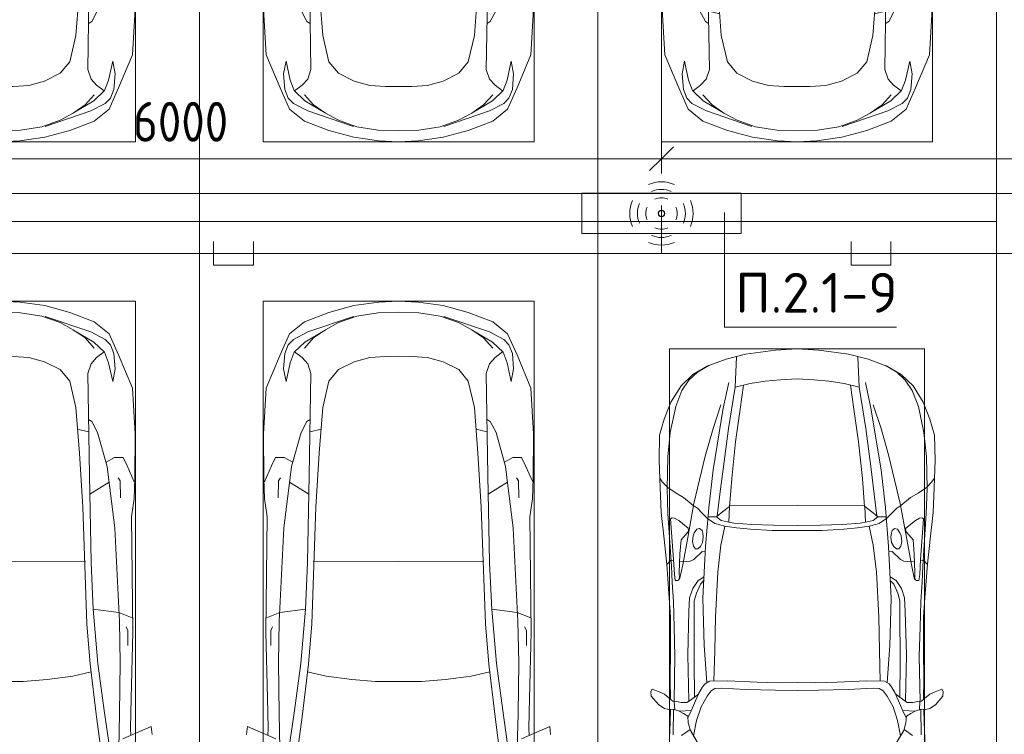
# Model space of a CAD drawing. Header units: millimetres. Extents: x -32229 to 170644, y -13689 to 125138.
# Tile 231 of 256: x 45008 to 51185, y 61132 to 65616. Entities that reach past the tile are written whole.
import ezdxf

# ---------------------------------------------------------------- set-up
doc = ezdxf.new("R2010")
doc.units = ezdxf.units.MM
for name, color, linetype, lineweight in [('A-ANNO-DIMS', 7, 'Continuous', 9), ('A-ANNO-DIMS-200', 7, 'Continuous', 9), ('A-ANNO-NOTE', 7, 'Continuous', 18), ('A-DETL-GENF', 7, 'Continuous', 18), ('A-DETL-THIN', 7, 'Continuous', 9), ('A-FLOR', 7, 'Continuous', 18), ('C-PRKG', 7, 'Continuous', 18), ('G-ANNO-TEXT', 7, 'Continuous', 9)]:
    doc.layers.add(name, color=color, linetype=linetype, lineweight=lineweight)
doc.layers.add('A-DETL', color=7, linetype='Continuous', lineweight=9, true_color=0x00a600)
doc.styles.add('GOST Common_6', font='GOST_Common.ttf', dxfattribs={"width": 0.9, "height": 250})
doc.styles.add('ISOCPEUR', font='isocpeur.ttf', dxfattribs={"height": 250})
doc.dimstyles.new('ГОСТ_2_5_мм2', dxfattribs={"dimscale": 304.8, "dimtxt": 251.428749, "dimasz": 0.492126, "dimexe": 0.492126, "dimexo": 0.656168, "dimgap": 0.098425, "dimtad": 1, "dimdec": 0, "dimdsep": 46, "dimtxsty": 'GOST Common_6', "dimblk1": 'OBLIQUE', "dimblk2": 'OBLIQUE', "dimsah": 1, "dimcen": 0.09, "dimazin": 2, "dimtfac": 1, "dimtdec": 4, "dimtix": 1, "dimtmove": 0, "dimatfit": 3, "dimfxl": 1, "dimtvp": 1, "dimtolj": 1, "dimtzin": 0, "dimarcsym": 2})

# ---------------------------------------------------------------- blocks, each defined once
blk = doc.blocks.new('АР_Машиноместо - 5300x2500_С-V11--01 ЭО')
at = {"layer": 'A-DETL-GENF', "color": 253, "lineweight": 13, "true_color": 0xaaaaaa}
for p, q in [((970.2, 4771.8), (812.7, 4729.4)), ((1126.4, 4794.1), (970.2, 4771.8)), ((1250, 4800), (1126.4, 4794.1)), ((1250, 4800), (1373.6, 4794.1)), ((1373.6, 4794.1), (1529.8, 4771.8)), ((1529.8, 4771.8), (1687.3, 4729.4)), ((812.7, 4729.4), (659.1, 4669.9)), ((680.7, 4606.5), (967, 4703.6)), ((988.2, 4706.7), (873.9, 4665.1)), ((1122.2, 4726.4), (988.2, 4706.7)), ((1250, 4731.7), (1122.2, 4726.4)), ((1250, 4731.7), (1377.8, 4726.4)), ((1377.8, 4726.4), (1511.8, 4706.7)), ((1511.8, 4706.7), (1626.1, 4665.1)), ((1819.3, 4606.5), (1533, 4703.6)), ((1687.3, 4729.4), (1840.9, 4669.9)), ((659.1, 4669.9), (565.9, 4595.1)), ((873.9, 4665.1), (791.3, 4619.7)), ((1626.1, 4665.1), (1708.7, 4619.7)), ((1840.9, 4669.9), (1934.1, 4595.1)), ((565.9, 4595.1), (507.1, 4462.6)), ((590.7, 4560.1), (680.7, 4606.5)), ((788.5, 4617.7), (661.8, 4543.1)), ((791.3, 4619.7), (717.1, 4568.9)), ((1708.7, 4619.7), (1782.9, 4568.9)), ((1711.5, 4617.7), (1838.2, 4543.1)), ((1909.3, 4560.1), (1819.3, 4606.5)), ((1934.1, 4595.1), (1992.9, 4462.6)), ((536.4, 4471.4), (557.5, 4525.7)), ((557.5, 4525.7), (590.7, 4560.1)), ((661.8, 4543.1), (594.6, 4479.3)), ((717.1, 4568.9), (659.6, 4505.3)), ((1782.9, 4568.9), (1840.4, 4505.3)), ((1838.2, 4543.1), (1905.4, 4479.3)), ((1942.5, 4525.7), (1909.3, 4560.1)), ((1963.6, 4471.4), (1942.5, 4525.7)), ((507.1, 4462.6), (419.6, 4254.2)), ((528.4, 4374.7), (536.4, 4471.4)), ((594.6, 4479.3), (569.5, 4413.1)), ((645, 4445.5), (597.3, 4481.4)), ((1069.6, 4447.3), (1167.1, 4453.2)), ((1167.1, 4453.2), (1250, 4453.9)), ((1332.9, 4453.2), (1250, 4453.9)), ((1430.4, 4447.3), (1332.9, 4453.2)), ((1855, 4445.5), (1902.7, 4481.4)), ((1905.4, 4479.3), (1930.5, 4413.1)), ((1971.6, 4374.7), (1963.6, 4471.4)), ((1992.9, 4462.6), (2080.4, 4254.2)), ((569.5, 4413.1), (543.7, 4295.1)), ((679.6, 4406.3), (645, 4445.5)), ((699.7, 4345.5), (679.6, 4406.3)), ((872.7, 4370.2), (970.5, 4419.3)), ((970.5, 4419.3), (1069.6, 4447.3)), ((1529.5, 4419.3), (1430.4, 4447.3)), ((1627.3, 4370.2), (1529.5, 4419.3)), ((1800.3, 4345.5), (1820.4, 4406.3)), ((1820.4, 4406.3), (1855, 4445.5)), ((1930.5, 4413.1), (1956.3, 4295.1)), ((543.7, 4295.1), (528.4, 4374.7)), ((689.3, 3705.5), (699.7, 4345.5)), ((812.5, 4298.9), (872.7, 4370.2)), ((1687.5, 4298.9), (1627.3, 4370.2)), ((1810.7, 3705.5), (1800.3, 4345.5)), ((1956.3, 4295.1), (1971.6, 4374.7)), ((774.4, 4132.9), (812.5, 4298.9)), ((1725.6, 4132.9), (1687.5, 4298.9)), ((419.6, 4254.2), (403.4, 3968)), ((2080.4, 4254.2), (2096.6, 3968)), ((752.2, 3845.6), (774.4, 4132.9)), ((1747.8, 3845.6), (1725.6, 4132.9)), ((638.7, 3975.4), (675.2, 4045.5)), ((675.2, 4045.5), (694.6, 4057.6)), ((1824.8, 4045.5), (1805.4, 4057.6)), ((1861.3, 3975.4), (1824.8, 4045.5)), ((403.4, 3968), (405.6, 3688.5)), ((578.7, 3762.9), (638.7, 3975.4)), ((1921.3, 3762.9), (1861.3, 3975.4)), ((2096.6, 3968), (2094.4, 3688.5)), ((731.2, 3507.6), (752.2, 3845.6)), ((1768.8, 3507.6), (1747.8, 3845.6)), ((453.1, 3766.3), (478.4, 3819.3)), ((478.4, 3819.3), (532.5, 3818.1)), ((532.5, 3818.1), (585.5, 3790.5)), ((1967.5, 3818.1), (1914.5, 3790.5)), ((2021.6, 3819.3), (1967.5, 3818.1)), ((2046.9, 3766.3), (2021.6, 3819.3)), ((408.2, 3667), (453.1, 3766.3)), ((530.9, 3374.8), (578.7, 3762.9)), ((1969.1, 3374.8), (1921.3, 3762.9)), ((2091.8, 3667), (2046.9, 3766.3)), ((405.6, 3688.5), (409.5, 3560)), ((495.5, 3566.1), (496.8, 3671.6)), ((496.8, 3671.6), (510.1, 3691.5)), ((687.1, 3588.8), (566.5, 3663.9)), ((678.7, 3159.5), (689.3, 3705.5)), ((1821.3, 3159.5), (1810.7, 3705.5)), ((1812.9, 3588.8), (1933.5, 3663.9)), ((2003.2, 3671.6), (1989.9, 3691.5)), ((2004.5, 3566.1), (2003.2, 3671.6)), ((2094.4, 3688.5), (2090.5, 3560)), ((409.5, 3560), (426.5, 3446.8)), ((2090.5, 3560), (2073.5, 3446.8)), ((704.9, 2775.5), (731.2, 3507.6)), ((1795.1, 2775.5), (1768.8, 3507.6)), ((426.5, 3446.8), (417.5, 2723)), ((2073.5, 3446.8), (2082.5, 2723)), ((501.4, 2789.7), (530.9, 3374.8)), ((1998.6, 2789.7), (1969.1, 3374.8)), ((665.6, 2864.6), (678.7, 3159.5)), ((1834.4, 2864.6), (1821.3, 3159.5)), ((505.1, 2846.9), (420.9, 2813.3)), ((665.8, 2867.4), (505.1, 2846.9)), ((636.6, 2526.5), (665.8, 2867.4)), ((1834.2, 2867.4), (1994.9, 2846.9)), ((1863.4, 2526.5), (1834.2, 2867.4)), ((1994.9, 2846.9), (2079.1, 2813.3)), ((495.7, 2532.3), (501.4, 2789.7)), ((2004.3, 2532.3), (1998.6, 2789.7)), ((417.5, 2723), (428.2, 2308.5)), ((447.8, 2733.7), (459.7, 2756.2)), ((447.8, 2638.7), (447.8, 2733.7)), ((684.2, 2522.3), (704.9, 2775.5)), ((1815.8, 2522.3), (1795.1, 2775.5)), ((2052.2, 2733.7), (2040.3, 2756.2)), ((2052.2, 2638.7), (2052.2, 2733.7)), ((2082.5, 2723), (2071.8, 2308.5)), ((500, 2210.1), (495.7, 2532.3)), ((636.6, 2526.5), (597, 2231)), ((644.6, 2191.8), (684.2, 2522.3)), ((1855.4, 2191.8), (1815.8, 2522.3)), ((1863.4, 2526.5), (1903, 2231)), ((2000, 2210.1), (2004.3, 2532.3)), ((428.2, 2308.5), (432.3, 2119.9)), ((2071.8, 2308.5), (2067.7, 2119.9)), ((597, 2231), (535, 1798.3)), ((1903, 2231), (1965, 1798.3)), ((505.9, 1996), (500, 2210.1)), ((595.8, 1824.8), (644.6, 2191.8)), ((1904.2, 1824.8), (1855.4, 2191.8)), ((1994.1, 1996), (2000, 2210.1)), ((296.8, 2079.9), (301.4, 2130.5)), ((301.4, 2130.5), (479.9, 2052.9)), ((432.3, 2119.9), (430.7, 2073.9)), ((2198.6, 2130.5), (2020.1, 2052.9)), ((2067.7, 2119.9), (2069.3, 2073.9)), ((2203.2, 2079.9), (2198.6, 2130.5))]:
    blk.add_line(p, q, dxfattribs=at)
at = {"layer": 'A-DETL-GENF', "color": 254, "lineweight": 13, "true_color": 0xd4d4d4}
for p, q in [((694.6, 3980.4), (765.1, 3996.8)), ((1805.4, 3980.4), (1734.9, 3996.8)), ((715.1, 3168.3), (1250, 3167.3)), ((1784.9, 3168.3), (1250, 3167.3)), ((677.9, 2473), (794.6, 2446)), ((1822.1, 2473), (1705.4, 2446)), ((794.6, 2446), (955.7, 2426.8)), ((955.7, 2426.8), (1105.5, 2413.7)), ((1105.5, 2413.7), (1250, 2412.9)), ((1394.5, 2413.7), (1250, 2412.9)), ((1544.3, 2426.8), (1394.5, 2413.7)), ((1705.4, 2446), (1544.3, 2426.8))]:
    blk.add_line(p, q, dxfattribs=at)
at = {"layer": 'C-PRKG', "color": 253, "lineweight": 13, "true_color": 0xaaaaaa}
for p, q in [((2500, 5300), (0, 5300)), ((0, 0), (0, 5300)), ((2500, 0), (2500, 5300)), ((400, 4800), (2100, 4800)), ((400, 500), (400, 4800)), ((2100, 500), (2100, 4800))]:
    blk.add_line(p, q, dxfattribs=at)
blk = doc.blocks.new('АР_Машиноместо - 5300x2500_С-V13--01 ЭО')
at = {"layer": 'A-DETL-GENF', "color": 253, "lineweight": 13, "true_color": 0xaaaaaa}
for p, q in [((689.3, -3705.5), (699.7, -4345.5)), ((1810.7, -3705.5), (1800.3, -4345.5)), ((752.2, -3845.6), (774.4, -4132.9)), ((1747.8, -3845.6), (1725.6, -4132.9)), ((419.6, -4254.2), (403.4, -3968)), ((638.7, -3975.4), (675.2, -4045.5)), ((1861.3, -3975.4), (1824.8, -4045.5)), ((2080.4, -4254.2), (2096.6, -3968)), ((675.2, -4045.5), (694.6, -4057.6)), ((1824.8, -4045.5), (1805.4, -4057.6)), ((774.4, -4132.9), (812.5, -4298.9)), ((1725.6, -4132.9), (1687.5, -4298.9)), ((507.1, -4462.6), (419.6, -4254.2)), ((1992.9, -4462.6), (2080.4, -4254.2)), ((543.7, -4295.1), (528.4, -4374.7)), ((569.5, -4413.1), (543.7, -4295.1)), ((812.5, -4298.9), (872.7, -4370.2)), ((1687.5, -4298.9), (1627.3, -4370.2)), ((1930.5, -4413.1), (1956.3, -4295.1)), ((1956.3, -4295.1), (1971.6, -4374.7)), ((528.4, -4374.7), (536.4, -4471.4)), ((699.7, -4345.5), (679.6, -4406.3)), ((872.7, -4370.2), (970.5, -4419.3)), ((1627.3, -4370.2), (1529.5, -4419.3)), ((1800.3, -4345.5), (1820.4, -4406.3)), ((1971.6, -4374.7), (1963.6, -4471.4)), ((594.6, -4479.3), (569.5, -4413.1)), ((645, -4445.5), (597.3, -4481.4)), ((679.6, -4406.3), (645, -4445.5)), ((970.5, -4419.3), (1069.6, -4447.3)), ((1069.6, -4447.3), (1167.1, -4453.2)), ((1430.4, -4447.3), (1332.9, -4453.2)), ((1529.5, -4419.3), (1430.4, -4447.3)), ((1820.4, -4406.3), (1855, -4445.5)), ((1855, -4445.5), (1902.7, -4481.4)), ((1905.4, -4479.3), (1930.5, -4413.1)), ((565.9, -4595.1), (507.1, -4462.6)), ((536.4, -4471.4), (557.5, -4525.7)), ((661.8, -4543.1), (594.6, -4479.3)), ((717.1, -4568.9), (659.6, -4505.3)), ((1167.1, -4453.2), (1250, -4453.9)), ((1332.9, -4453.2), (1250, -4453.9)), ((1782.9, -4568.9), (1840.4, -4505.3)), ((1838.2, -4543.1), (1905.4, -4479.3)), ((1934.1, -4595.1), (1992.9, -4462.6)), ((1963.6, -4471.4), (1942.5, -4525.7)), ((557.5, -4525.7), (590.7, -4560.1)), ((590.7, -4560.1), (680.7, -4606.5)), ((788.5, -4617.7), (661.8, -4543.1)), ((791.3, -4619.7), (717.1, -4568.9)), ((1708.7, -4619.7), (1782.9, -4568.9)), ((1711.5, -4617.7), (1838.2, -4543.1)), ((1909.3, -4560.1), (1819.3, -4606.5)), ((1942.5, -4525.7), (1909.3, -4560.1)), ((659.1, -4669.9), (565.9, -4595.1)), ((680.7, -4606.5), (967, -4703.6)), ((873.9, -4665.1), (791.3, -4619.7)), ((1819.3, -4606.5), (1533, -4703.6)), ((1626.1, -4665.1), (1708.7, -4619.7)), ((1840.9, -4669.9), (1934.1, -4595.1)), ((812.7, -4729.4), (659.1, -4669.9)), ((988.2, -4706.7), (873.9, -4665.1)), ((1511.8, -4706.7), (1626.1, -4665.1)), ((1687.3, -4729.4), (1840.9, -4669.9)), ((970.2, -4771.8), (812.7, -4729.4)), ((1122.2, -4726.4), (988.2, -4706.7)), ((1250, -4731.7), (1122.2, -4726.4)), ((1250, -4731.7), (1377.8, -4726.4)), ((1377.8, -4726.4), (1511.8, -4706.7)), ((1529.8, -4771.8), (1687.3, -4729.4)), ((1126.4, -4794.1), (970.2, -4771.8)), ((1250, -4800), (1126.4, -4794.1)), ((1250, -4800), (1373.6, -4794.1)), ((1373.6, -4794.1), (1529.8, -4771.8))]:
    blk.add_line(p, q, dxfattribs=at)
at = {"layer": 'C-PRKG', "color": 253, "lineweight": 13, "true_color": 0xaaaaaa}
for p, q in [((0, 0), (0, -5300)), ((2500, 0), (2500, -5300)), ((400, -500), (400, -4800)), ((2100, -500), (2100, -4800)), ((400, -4800), (2100, -4800)), ((2500, -5300), (0, -5300))]:
    blk.add_line(p, q, dxfattribs=at)
blk = doc.blocks.new('АР_Машиноместо - 4900x2400_М__5300х2500_-V14--01 ЭО')
at = {"layer": 'A-DETL-GENF', "color": 253, "lineweight": 13, "true_color": 0xaaaaaa}
for p, q in [((444.9, -1956.8), (453, -2159.1)), ((2055.1, -1956.8), (2047, -2159.1)), ((634.6, -2015), (580.7, -2105.7)), ((1865.4, -2015), (1919.3, -2105.7)), ((578.8, -2112.6), (525.5, -2074.6)), ((619.7, -2168.6), (600.3, -2072.7)), ((1880.3, -2168.6), (1899.7, -2072.7)), ((1921.2, -2112.6), (1974.5, -2074.6)), ((453, -2159.1), (455, -2238.9)), ((567.1, -2153.8), (564.3, -2195.4)), ((580.7, -2105.7), (567.1, -2153.8)), ((1919.3, -2105.7), (1932.9, -2153.8)), ((1932.9, -2153.8), (1935.7, -2195.4)), ((2047, -2159.1), (2045, -2238.9)), ((536.7, -2211.8), (505.1, -2230)), ((564.3, -2195.4), (536.7, -2211.8)), ((579.9, -2213.8), (564.9, -2186.5)), ((600.8, -2263), (579.9, -2213.8)), ((647.3, -2254.2), (619.7, -2168.6)), ((1852.7, -2254.2), (1880.3, -2168.6)), ((1899.2, -2263), (1920.1, -2213.8)), ((1920.1, -2213.8), (1935.1, -2186.5)), ((1935.7, -2195.4), (1963.3, -2211.8)), ((1963.3, -2211.8), (1994.9, -2230)), ((335.2, -2322.3), (381.7, -2266.4)), ((381.7, -2266.4), (417.4, -2243.4)), ((417.4, -2243.4), (445.1, -2238.7)), ((445.1, -2238.7), (481.8, -2239.5)), ((505.1, -2230), (467.5, -2239.2)), ((482, -2235.6), (479.1, -2288.7)), ((523.3, -2281.2), (493.6, -2288.6)), ((586.6, -2231.3), (510.1, -2227.1)), ((559, -2282.6), (523.3, -2281.2)), ((580.6, -2296), (559, -2282.6)), ((633.8, -2340.5), (600.8, -2263)), ((685.1, -2322.3), (647.3, -2254.2)), ((1814.9, -2322.3), (1852.7, -2254.2)), ((1866.2, -2340.5), (1899.2, -2263)), ((1913.4, -2231.3), (1989.9, -2227.1)), ((1919.4, -2296), (1941, -2282.6)), ((1941, -2282.6), (1976.7, -2281.2)), ((1976.7, -2281.2), (2006.4, -2288.6)), ((1994.9, -2230), (2032.5, -2239.2)), ((2018, -2235.6), (2020.9, -2288.7)), ((2054.9, -2238.7), (2018.2, -2239.5)), ((2082.6, -2243.4), (2054.9, -2238.7)), ((2118.3, -2266.4), (2082.6, -2243.4)), ((2164.8, -2322.3), (2118.3, -2266.4)), ((333.1, -2350.6), (335.2, -2322.3)), ((417.4, -2333.8), (384.4, -2347.9)), ((449.8, -2306.1), (417.4, -2333.8)), ((470, -2290), (449.8, -2306.1)), ((454.5, -2423.6), (456, -2301.1)), ((493.6, -2288.6), (470, -2290)), ((630.6, -2332.9), (580.6, -2296)), ((603.5, -2534.3), (606.1, -2314.9)), ((656.7, -2380.3), (633.8, -2340.5)), ((710, -2355.4), (685.1, -2322.3)), ((1790, -2355.4), (1814.9, -2322.3)), ((1843.3, -2380.3), (1866.2, -2340.5)), ((1869.4, -2332.9), (1919.4, -2296)), ((1896.5, -2534.3), (1893.9, -2314.9)), ((2006.4, -2288.6), (2030, -2290)), ((2030, -2290), (2050.2, -2306.1)), ((2045.5, -2423.6), (2044, -2301.1)), ((2050.2, -2306.1), (2082.6, -2333.8)), ((2082.6, -2333.8), (2115.6, -2347.9)), ((2166.9, -2350.6), (2164.8, -2322.3)), ((341.2, -2366.2), (333.1, -2350.6)), ((384.4, -2347.9), (341.2, -2366.2)), ((672.8, -2399.7), (656.7, -2380.3)), ((684.8, -2406.5), (667.8, -2638.3)), ((700.6, -2415.4), (672.8, -2399.7)), ((734.3, -2368.8), (710, -2355.4)), ((772.7, -2371.5), (734.3, -2368.8)), ((929.1, -2364.1), (772.7, -2371.5)), ((1115.2, -2358.7), (929.1, -2364.1)), ((1132.7, -2404.6), (999.2, -2409.3)), ((1250, -2357.8), (1115.2, -2358.7)), ((1250, -2406.6), (1132.7, -2404.6)), ((1250, -2357.8), (1384.8, -2358.7)), ((1250, -2406.6), (1367.3, -2404.6)), ((1367.3, -2404.6), (1500.8, -2409.3)), ((1384.8, -2358.7), (1570.9, -2364.1)), ((1570.9, -2364.1), (1727.3, -2371.5)), ((1727.3, -2371.5), (1765.7, -2368.8)), ((1765.7, -2368.8), (1790, -2355.4)), ((1799.4, -2415.4), (1827.2, -2399.7)), ((1815.2, -2406.5), (1832.2, -2638.3)), ((1827.2, -2399.7), (1843.3, -2380.3)), ((2115.6, -2347.9), (2158.8, -2366.2)), ((2158.8, -2366.2), (2166.9, -2350.6)), ((456.8, -2613.6), (454.5, -2423.6)), ((813.8, -2416.7), (700.6, -2415.4)), ((999.2, -2409.3), (813.8, -2416.7)), ((1500.8, -2409.3), (1686.2, -2416.7)), ((1686.2, -2416.7), (1799.4, -2415.4)), ((2043.2, -2613.6), (2045.5, -2423.6)), ((604.4, -2850.8), (603.5, -2534.3)), ((1895.6, -2850.8), (1896.5, -2534.3)), ((456.1, -2818.3), (456.8, -2613.6)), ((667.8, -2638.3), (659.3, -2936)), ((1832.2, -2638.3), (1840.7, -2936)), ((2043.9, -2818.3), (2043.2, -2613.6)), ((446, -2964.8), (456.1, -2818.3)), ((2054, -2964.8), (2043.9, -2818.3)), ((604.4, -2919.4), (604.4, -2850.8)), ((1895.6, -2919.4), (1895.6, -2850.8)), ((432.8, -3149.3), (446, -2964.8)), ((618.7, -2966.7), (604.4, -2919.4)), ((659.3, -2936), (676.4, -3260.1)), ((1840.7, -2936), (1823.6, -3260.1)), ((1881.3, -2966.7), (1895.6, -2919.4)), ((2067.2, -3149.3), (2054, -2964.8)), ((643.6, -3024.6), (618.7, -2966.7)), ((665.1, -3046.1), (643.6, -3024.6)), ((1834.9, -3046.1), (1856.4, -3024.6)), ((1856.4, -3024.6), (1881.3, -2966.7)), ((480.8, -3085), (474.8, -3179.9)), ((485.6, -3046.1), (480.8, -3085)), ((504.5, -3046.6), (485.6, -3046.1)), ((512.2, -3061.4), (504.5, -3046.6)), ((510.9, -3094.6), (512.2, -3061.4)), ((1987.8, -3061.4), (1995.5, -3046.6)), ((1989.1, -3094.6), (1987.8, -3061.4)), ((1995.5, -3046.6), (2014.4, -3046.1)), ((2014.4, -3046.1), (2019.2, -3085)), ((2019.2, -3085), (2025.2, -3179.9)), ((415.7, -3305.9), (432.8, -3149.3)), ((456.9, -3174.2), (432.9, -3148.3)), ((515.3, -3213.7), (510.9, -3094.6)), ((1984.7, -3213.7), (1989.1, -3094.6)), ((2043.1, -3174.2), (2067.1, -3148.3)), ((2084.3, -3305.9), (2067.1, -3148.3)), ((475.2, -3173.5), (456.9, -3174.2)), ((474.8, -3179.9), (462.2, -3347.3)), ((558.4, -3165.4), (513.6, -3168)), ((579.5, -3167.7), (558.4, -3165.4)), ((601.7, -3179.4), (579.5, -3167.7)), ((654.5, -3228.1), (601.7, -3179.4)), ((1845.5, -3228.1), (1898.3, -3179.4)), ((1898.3, -3179.4), (1920.5, -3167.7)), ((1920.5, -3167.7), (1941.6, -3165.4)), ((1941.6, -3165.4), (1986.4, -3168)), ((2024.8, -3173.5), (2043.1, -3174.2)), ((2025.2, -3179.9), (2037.8, -3347.3)), ((522.2, -3303.2), (515.3, -3213.7)), ((599.8, -3262.3), (593.6, -3292.5)), ((612.1, -3245.7), (599.8, -3262.3)), ((626.8, -3246.1), (612.1, -3245.7)), ((643.2, -3259.9), (626.8, -3246.1)), ((657.2, -3286.3), (643.2, -3259.9)), ((674.6, -3227.6), (654.5, -3228.1)), ((676.4, -3260.1), (695.7, -3502.8)), ((1823.6, -3260.1), (1804.3, -3502.8)), ((1825.4, -3227.6), (1845.5, -3228.1)), ((1842.8, -3286.3), (1856.8, -3259.9)), ((1856.8, -3259.9), (1873.2, -3246.1)), ((1873.2, -3246.1), (1887.9, -3245.7)), ((1887.9, -3245.7), (1900.2, -3262.3)), ((1900.2, -3262.3), (1906.4, -3292.5)), ((1977.8, -3303.2), (1984.7, -3213.7)), ((397.1, -3474.2), (415.7, -3305.9)), ((564.6, -3349.7), (522.2, -3303.2)), ((593.6, -3292.5), (597.1, -3327.4)), ((597.1, -3327.4), (605.2, -3346.8)), ((661.1, -3321.2), (657.2, -3286.3)), ((658.7, -3344.5), (661.1, -3321.2)), ((1838.9, -3321.2), (1842.8, -3286.3)), ((1841.3, -3344.5), (1838.9, -3321.2)), ((1902.9, -3327.4), (1894.8, -3346.8)), ((1906.4, -3292.5), (1902.9, -3327.4)), ((1935.4, -3349.7), (1977.8, -3303.2)), ((2102.9, -3474.2), (2084.3, -3305.9)), ((462.2, -3347.3), (456.6, -3434.5)), ((508, -3422.8), (566.8, -3375.1)), ((569.7, -3360.7), (564.6, -3349.7)), ((566.8, -3375.1), (569.7, -3360.7)), ((605.2, -3346.8), (620, -3369.3)), ((620, -3369.3), (638.7, -3372.5)), ((638.7, -3372.5), (654.1, -3360.7)), ((654.1, -3360.7), (658.7, -3344.5)), ((1102.5, -3394.3), (965.3, -3397.8)), ((1250, -3391.3), (1102.5, -3394.3)), ((1250, -3391.3), (1397.5, -3394.3)), ((1397.5, -3394.3), (1534.7, -3397.8)), ((1845.9, -3360.7), (1841.3, -3344.5)), ((1861.3, -3372.5), (1845.9, -3360.7)), ((1880, -3369.3), (1861.3, -3372.5)), ((1894.8, -3346.8), (1880, -3369.3)), ((1930.3, -3360.7), (1935.4, -3349.7)), ((1933.2, -3375.1), (1930.3, -3360.7)), ((1992, -3422.8), (1933.2, -3375.1)), ((2037.8, -3347.3), (2043.4, -3434.5)), ((456.6, -3434.5), (466.2, -3441.1)), ((466.2, -3441.1), (481.5, -3439.1)), ((481.5, -3439.1), (508, -3422.8)), ((690.2, -3433.7), (654.7, -3470.4)), ((744.1, -3447.2), (691.3, -3447.2)), ((773, -3424.2), (744.1, -3447.2)), ((744.3, -3447), (773.2, -3472.4)), ((811.1, -3414.8), (773, -3424.2)), ((853.3, -3407.2), (811.1, -3414.8)), ((825.6, -3512.1), (821, -3413)), ((965.3, -3397.8), (853.3, -3407.2)), ((1534.7, -3397.8), (1646.7, -3407.2)), ((1646.7, -3407.2), (1688.9, -3414.8)), ((1674.4, -3512.1), (1679, -3413)), ((1688.9, -3414.8), (1727, -3424.2)), ((1755.7, -3447), (1726.8, -3472.4)), ((1727, -3424.2), (1755.7, -3447)), ((1755.7, -3447.2), (1808.7, -3447.2)), ((1809.8, -3433.7), (1845.3, -3470.4)), ((2018.5, -3439.1), (1992, -3422.8)), ((2033.8, -3441.1), (2018.5, -3439.1)), ((2043.4, -3434.5), (2033.8, -3441.1)), ((390.2, -3630), (397.1, -3474.2)), ((598.3, -3518.6), (537.9, -3567)), ((624.9, -3501.2), (598.3, -3518.6)), ((654.7, -3470.4), (624.9, -3501.2)), ((773.2, -3472.4), (825.6, -3512.1)), ((840.1, -3687.8), (826.6, -3509.6)), ((1250, -3520.1), (827.2, -3517.2)), ((1250, -3520.1), (1672.8, -3517.2)), ((1659.9, -3687.8), (1673.4, -3509.6)), ((1726.8, -3472.4), (1674.4, -3512.1)), ((1845.3, -3470.4), (1875.1, -3501.2)), ((1875.1, -3501.2), (1901.7, -3518.6)), ((1901.7, -3518.6), (1962.1, -3567)), ((2109.8, -3630), (2102.9, -3474.2)), ((537.9, -3567), (491.4, -3594.2)), ((1962.1, -3567), (2008.6, -3594.2)), ((384, -3802.9), (390.2, -3630)), ((438.6, -3629.8), (403.8, -3665.5)), ((491.4, -3594.2), (438.6, -3629.8)), ((2008.6, -3594.2), (2061.4, -3629.8)), ((2061.4, -3629.8), (2096.2, -3665.5)), ((2116, -3802.9), (2109.8, -3630)), ((403.8, -3665.5), (388.1, -3688.4)), ((863.9, -3917.5), (840.1, -3687.8)), ((1636.1, -3917.5), (1659.9, -3687.8)), ((2096.2, -3665.5), (2111.9, -3688.4)), ((387.4, -3958.4), (384, -3802.9)), ((2112.6, -3958.4), (2116, -3802.9)), ((893.6, -4121.6), (863.9, -3917.5)), ((1606.4, -4121.6), (1636.1, -3917.5)), ((416.4, -4059.2), (387.4, -3958.4)), ((2083.6, -4059.2), (2112.6, -3958.4)), ((458.6, -4167), (416.4, -4059.2)), ((2041.4, -4167), (2083.6, -4059.2)), ((914, -4272.5), (893.6, -4121.6)), ((1586, -4272.5), (1606.4, -4121.6)), ((522.5, -4267.9), (458.6, -4167)), ((1977.5, -4267.9), (2041.4, -4167)), ((955.5, -4283.9), (861, -4259.4)), ((861.2, -4260.3), (869.3, -4451.1)), ((1544.5, -4283.9), (1639, -4259.4)), ((1638.8, -4260.3), (1630.7, -4451.1)), ((596.3, -4340.6), (522.5, -4267.9)), ((1050.4, -4297.3), (955.5, -4283.9)), ((1146, -4306.7), (1050.4, -4297.3)), ((1250, -4312), (1146, -4306.7)), ((1250, -4312), (1354, -4306.7)), ((1354, -4306.7), (1449.6, -4297.3)), ((1449.6, -4297.3), (1544.5, -4283.9)), ((1903.7, -4340.6), (1977.5, -4267.9)), ((686, -4391.6), (596.3, -4340.6)), ((1814, -4391.6), (1903.7, -4340.6)), ((804.4, -4436.7), (686, -4391.6)), ((927, -4466.6), (804.4, -4436.7)), ((1573, -4466.6), (1695.6, -4436.7)), ((1695.6, -4436.7), (1814, -4391.6)), ((1114.6, -4493), (927, -4466.6)), ((1250, -4500), (1114.6, -4493)), ((1250, -4500), (1385.4, -4493)), ((1385.4, -4493), (1573, -4466.6))]:
    blk.add_line(p, q, dxfattribs=at)
at = {"layer": 'A-DETL-GENF', "color": 254, "lineweight": 13, "true_color": 0xd4d4d4}
for p, q in [((471.8, -2077.7), (474.5, -2239.3)), ((2028.2, -2077.7), (2025.5, -2239.3)), ((483.3, -2571.4), (478, -2290)), ((570.6, -2291.4), (564.4, -2580.5)), ((1929.4, -2291.4), (1935.6, -2580.5)), ((2016.7, -2571.4), (2022, -2290)), ((728.4, -2415.7), (733.8, -2606.7)), ((1771.6, -2415.7), (1766.2, -2606.7)), ((477.8, -2754.7), (483.3, -2571.4)), ((564.4, -2580.5), (571.6, -2853.3)), ((1935.6, -2580.5), (1928.4, -2853.3)), ((2022.2, -2754.7), (2016.7, -2571.4)), ((733.8, -2606.7), (737.8, -2818.3)), ((1766.2, -2606.7), (1762.2, -2818.3)), ((473.9, -2913.7), (477.8, -2754.7)), ((2026.1, -2913.7), (2022.2, -2754.7)), ((737.8, -2818.3), (752.8, -3099)), ((1762.2, -2818.3), (1747.2, -3099)), ((571.6, -2853.3), (575.7, -2937.4)), ((1928.4, -2853.3), (1924.3, -2937.4)), ((466.3, -3036.3), (473.9, -2913.7)), ((575.7, -2937.4), (595.2, -2997.9)), ((1924.3, -2937.4), (1904.8, -2997.9)), ((2033.7, -3036.3), (2026.1, -2913.7)), ((595.2, -2997.9), (629, -3048.1)), ((1904.8, -2997.9), (1871, -3048.1)), ((462, -3136.6), (466.3, -3036.3)), ((512.5, -3053.2), (532.7, -3145.9)), ((629, -3048.1), (666.7, -3069.7)), ((1871, -3048.1), (1833.3, -3069.7)), ((1987.5, -3053.2), (1967.3, -3145.9)), ((2038, -3136.6), (2033.7, -3036.3)), ((439.5, -3468.5), (462, -3136.6)), ((532.7, -3145.9), (564, -3316.2)), ((752.8, -3099), (771.7, -3268.5)), ((1747.2, -3099), (1728.3, -3268.5)), ((1967.3, -3145.9), (1936, -3316.2)), ((2060.5, -3468.5), (2038, -3136.6)), ((771.7, -3268.5), (797.1, -3388.2)), ((1728.3, -3268.5), (1702.9, -3388.2)), ((564, -3316.2), (602.3, -3530.2)), ((1936, -3316.2), (1897.7, -3530.2)), ((797.1, -3388.2), (734.6, -3405.8)), ((870, -3377.1), (797.1, -3388.2)), ((957.1, -3368.9), (870, -3377.1)), ((1093.5, -3360.7), (957.1, -3368.9)), ((1250, -3360.7), (1093.5, -3360.7)), ((1250, -3360.7), (1406.5, -3360.7)), ((1406.5, -3360.7), (1542.9, -3368.9)), ((1542.9, -3368.9), (1630, -3377.1)), ((1630, -3377.1), (1702.9, -3388.2)), ((1702.9, -3388.2), (1765.4, -3405.8)), ((734.6, -3405.8), (688.5, -3435.5)), ((749.1, -3450.8), (765.5, -3589.1)), ((1750.9, -3450.8), (1734.5, -3589.1)), ((1765.4, -3405.8), (1811.5, -3435.5)), ((434.2, -3623.7), (439.5, -3468.5)), ((695.7, -3502.8), (723.2, -3741.5)), ((1804.3, -3502.8), (1776.8, -3741.5)), ((2065.8, -3623.7), (2060.5, -3468.5)), ((602.3, -3530.2), (673.6, -3827.1)), ((1897.7, -3530.2), (1826.4, -3827.1)), ((438.6, -3823.4), (434.2, -3623.7)), ((765.5, -3589.1), (785.7, -3746.6)), ((1734.5, -3589.1), (1714.3, -3746.6)), ((2061.4, -3823.4), (2065.8, -3623.7)), ((723.2, -3741.5), (786.9, -4128.3)), ((785.7, -3746.6), (819.4, -4000.8)), ((1714.3, -3746.6), (1680.6, -4000.8)), ((1776.8, -3741.5), (1713.1, -4128.3)), ((454.7, -3976.8), (438.6, -3823.4)), ((673.6, -3827.1), (722.7, -4001.8)), ((1826.4, -3827.1), (1777.3, -4001.8)), ((2045.3, -3976.8), (2061.4, -3823.4)), ((488.6, -4138.1), (454.7, -3976.8)), ((722.7, -4001.8), (771.7, -4149.8)), ((819.4, -4000.8), (849, -4182.8)), ((1680.6, -4000.8), (1651, -4182.8)), ((1777.3, -4001.8), (1728.3, -4149.8)), ((2011.4, -4138.1), (2045.3, -3976.8)), ((527.8, -4239.8), (488.6, -4138.1)), ((786.9, -4128.3), (821.1, -4289.8)), ((1713.1, -4128.3), (1678.9, -4289.8)), ((1972.2, -4239.8), (2011.4, -4138.1)), ((849, -4182.8), (861.2, -4260.3)), ((1651, -4182.8), (1638.8, -4260.3)), ((571.5, -4303.1), (527.8, -4239.8)), ((1928.5, -4303.1), (1972.2, -4239.8)), ((625, -4354.8), (571.5, -4303.1)), ((1875, -4354.8), (1928.5, -4303.1)), ((696.3, -4395.8), (625, -4354.8)), ((1803.7, -4395.8), (1875, -4354.8))]:
    blk.add_line(p, q, dxfattribs=at)
at = {"layer": 'C-PRKG', "color": 253, "lineweight": 13, "true_color": 0xaaaaaa}
for p, q in [((0, 0), (0, -5300)), ((2500, 0), (2500, -5300)), ((450, -800), (450, -4500)), ((2050, -800), (2050, -4500)), ((450, -4500), (2050, -4500)), ((2500, -5300), (0, -5300))]:
    blk.add_line(p, q, dxfattribs=at)
blk = doc.blocks.new('Наметкина 10_РД_АР_П_rvt-1--01 ЭО')
at = {"layer": 'A-FLOR', "color": 253, "lineweight": 13, "true_color": 0xaaaaaa}
blk.add_line((59135.3, 64525), (43085.3, 64525), dxfattribs=at)
at = {"layer": 'C-PRKG', "color": 253, "lineweight": 13, "true_color": 0xaaaaaa}
for name, p in [('АР_Машиноместо - 5300x2500_С-V13--01 ЭО', (43635.3, 69650)), ('АР_Машиноместо - 5300x2500_С-V13--01 ЭО', (46135.3, 69650)), ('АР_Машиноместо - 5300x2500_С-V11--01 ЭО', (43635.3, 59050)), ('АР_Машиноместо - 5300x2500_С-V11--01 ЭО', (46135.3, 59050))]:
    blk.add_blockref(name, p, dxfattribs=at)
at = {"layer": 'C-PRKG', "color": 253, "lineweight": 13, "true_color": 0xaaaaaa, "rotation": 180}
for name, p in [('АР_Машиноместо - 5300x2500_С-V11--01 ЭО', (51135.3, 69650)), ('АР_Машиноместо - 4900x2400_М__5300х2500_-V14--01 ЭО', (51135.3, 59050))]:
    blk.add_blockref(name, p, dxfattribs=at)
blk = doc.blocks.new('DIMBLOCK116--01 ЭО')
at = {"layer": 'A-ANNO-DIMS-200'}
for p, q in [((43035.1, 64652.6), (43035.1, 64893.8)), ((49034.9, 64650.9), (49034.9, 64893.8)), ((43035.1, 64743.8), (43110.1, 64818.8)), ((49034.9, 64743.8), (49109.9, 64818.8)), ((43035.1, 64743.8), (42960.1, 64668.8)), ((43035.1, 64743.8), (49034.9, 64743.8)), ((43035.1, 64743.8), (43035.1, 64652.6)), ((49034.9, 64743.8), (48959.9, 64668.8)), ((49034.9, 64743.8), (49034.9, 64650.9))]:
    blk.add_line(p, q, dxfattribs=at)
at = {"layer": 'A-ANNO-DIMS-200', "color": 0, "insert": (45719.7, 65100.5), "char_height": 250, "width": 756.843, "attachment_point": 1, "line_spacing_factor": 1.022761, "style": 'GOST Common_6'}
blk.add_mtext('6000', dxfattribs=at)
blk = doc.blocks.new('_Oblique')
at = {"color": 0, "linetype": 'ByBlock', "lineweight": -2}
blk.add_line((-0.5, -0.5), (0.5, 0.5), dxfattribs=at)
blk = doc.blocks.new('DIMBLOCK117--01 ЭО')
at = {"layer": 'A-ANNO-DIMS-200'}
for p, q in [((49034.9, 64650.9), (49034.9, 64893.8)), ((55035, 64647.8), (55035, 64893.8)), ((49034.9, 64743.8), (49109.9, 64818.8)), ((55035, 64743.8), (55110, 64818.8)), ((49034.9, 64743.8), (48959.9, 64668.8)), ((49034.9, 64743.8), (55035, 64743.8)), ((49034.9, 64743.8), (49034.9, 64650.9)), ((55035, 64743.8), (54960, 64668.8)), ((55035, 64743.8), (55035, 64647.8))]:
    blk.add_line(p, q, dxfattribs=at)
at = {"layer": 'A-ANNO-DIMS-200', "color": 0, "insert": (51719.6, 65100.5), "char_height": 250, "width": 756.843, "attachment_point": 1, "line_spacing_factor": 1.022761, "style": 'GOST Common_6'}
blk.add_mtext('6000', dxfattribs=at)

msp = doc.modelspace()

# ---------------------------------------------------------------- linework, layer by layer
at = {"layer": 'A-ANNO-NOTE', "color": 5, "lineweight": 9, "true_color": 0x0000ff}
for p, q in [((48534.4, 64526.6), (49534.4, 64526.6)), ((48534.4, 64273.9), (48534.4, 64526.6)), ((49534.4, 64526.6), (49534.4, 64273.9)), ((49534.4, 64273.9), (48534.4, 64273.9))]:
    msp.add_line(p, q, dxfattribs=at)
for centre in [(49033.5, 64400.1), (49034.4, 64401), (49034.4, 64399.2), (49035.3, 64400.1)]:
    msp.add_circle(centre, 20, dxfattribs=at)
for centre, radius, start, end in [((49034.4, 64399.2), 199.6, 66, 114), ((49034.4, 64399.2), 151.5, 66, 114), ((49034.4, 64399.2), 99.8, 66, 114), ((49035.3, 64400.1), 199.6, 156, 204), ((49035.3, 64400.1), 151.5, 156, 204), ((49035.3, 64400.1), 99.8, 156, 204), ((49033.5, 64400.1), 99.8, 336, 24), ((49033.5, 64400.1), 151.5, 336, 24), ((49033.5, 64400.1), 199.6, 336, 24), ((49034.4, 64401), 99.8, 246, 294), ((49034.4, 64401), 151.5, 246, 294), ((49034.4, 64401), 199.6, 246, 294)]:
    msp.add_arc(centre, radius, start, end, dxfattribs=at)
at = {"layer": 'A-DETL', "color": 5, "true_color": 0x0000ff}
for p, q in [((49034.9, 64450.9), (49034.9, 64149.7)), ((46224.1, 64224.7), (46224.1, 64074.7)), ((46474.1, 64074.7), (46474.1, 64224.7)), ((50224.1, 64224.7), (50224.1, 64074.7)), ((50474.1, 64074.7), (50474.1, 64224.7)), ((13535.1, 64149.7), (79817.5, 64149.7)), ((46224.1, 64074.7), (46474.1, 64074.7)), ((50224.1, 64074.7), (50474.1, 64074.7))]:
    msp.add_line(p, q, dxfattribs=at)
at = {"layer": 'A-DETL-THIN'}
for q in [(49429.7, 64407.1), (50509.7, 63687.1)]:
    msp.add_line((49429.7, 63687.1), q, dxfattribs=at)

# ---------------------------------------------------------------- block references
at = {"lineweight": 5}
msp.add_blockref('Наметкина 10_РД_АР_П_rvt-1--01 ЭО', (0, 0), dxfattribs=at)

# ---------------------------------------------------------------- texts
at = {"layer": 'G-ANNO-TEXT', "insert": (49497.3, 64027.4), "char_height": 250, "width": 1016.06, "attachment_point": 1, "line_spacing_factor": 1.139951, "style": 'ISOCPEUR'}
msp.add_mtext('\\pt600,1200,1800,2400,3000,3600,4200,4800,5400,6000,6600,7200,7800,8400,9000,9600,10200,10800,11400,12000,12600,13200,13800,14400,15000,15600,16200,16800,17400,18000,18600,19200;П.2.1-9', dxfattribs=at)

# ---------------------------------------------------------------- dimensions: what is measured, and where the dimension line sits
at = {"layer": 'A-ANNO-DIMS'}
for base, p1, p2, override, picture, middle in [((49034.9, 64743.8), (43035.1, 64452.6), (49034.9, 64450.9), {"dimpost": '<>', "dimfxl": 5999.79048}, 'DIMBLOCK116--01 ЭО', (46035, 64898.8)), ((55035, 64743.8), (49034.9, 64450.9), (55035, 64447.8), {"dimpost": '<>', "dimfxl": 6000.137115}, 'DIMBLOCK117--01 ЭО', (52035, 64898.8))]:
    dim = msp.add_linear_dim(base=base, p1=p1, p2=p2, dimstyle='ГОСТ_2_5_мм2', override=override, dxfattribs=at)
    dim.commit()
    dim.dimension.update_dxf_attribs({"geometry": picture, "text_midpoint": middle})

doc.saveas('drawing.dxf')
